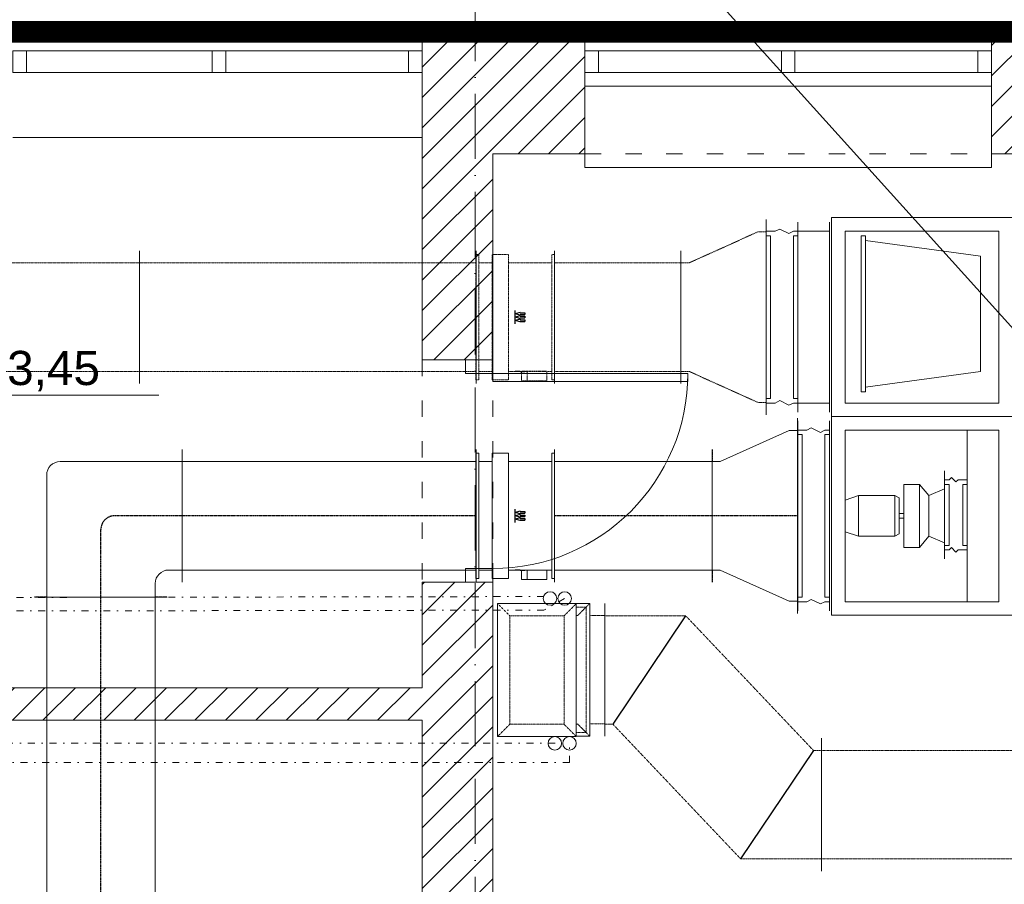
# Model space of a CAD drawing. Header units: millimetres. Extents: x 167773 to 185035, y -114105 to -66770.
# Tile 85 of 114: x 171774 to 172137, y -86460 to -86141. Entities that reach past the tile are written whole.
import ezdxf
from ezdxf.enums import TextEntityAlignment as Align

# ---------------------------------------------------------------- set-up
doc = ezdxf.new("R2010")
doc.units = ezdxf.units.MM
for name, pattern in [('ACAD_ISO03W100', [30, 12, -18]), ('ACAD_ISO10W100', [18, 12, -3, 0, -3]), ('DASHED', [0.75, 0.5, -0.25]), ('PW-WM-SZKOŁA PLASTYCZNA 2018-05-30KN wentylacja kuchni$0$DASHED', [0.75, 0.5, -0.25]), ('PW-WM-SZKOŁA PLASTYCZNA 2018-05-30KN wentylacja kuchni$0$WENT_2', [1.5, 0.5, -1]), ('PW-WM-SZKOŁA PLASTYCZNA 2018-05-30KN wentylacja kuchni$0$WENT_3', [1.6, 0.5, -0.5, 0.1, -0.5])]:
    doc.linetypes.add(name, pattern=pattern)
doc.layers.get('0').update_dxf_attribs({"lineweight": 9})
doc.layers.add('!zakres', color=7, linetype='ACAD_ISO03W100', lineweight=60, true_color=0x8a14ff)
for name, color, linetype, lineweight in [('a-osie', 20, 'ACAD_ISO10W100', 9), ('b-drzwi', 6, 'Continuous', 9), ('b-okna', 6, 'Continuous', 9), ('b-przerywana1', 9, 'ACAD_ISO03W100', 9), ('b-widokowa', 7, 'Continuous', 9), ('b-ściany', 2, 'Continuous', 9), ('h-hatch', 8, 'Continuous', 9), ('i-went_mechaniczna', 100, 'Continuous', 9), ('opis text', 7, 'Continuous', 9), ('PW-WM-SZKOŁA PLASTYCZNA 2018-05-30KN wentylacja kuchni$0$1', 251, 'Continuous', 9), ('PW-WM-SZKOŁA PLASTYCZNA 2018-05-30KN wentylacja kuchni$0$_WENT-KONSTRUKCJA', 251, 'Continuous', 9), ('PW-WM-SZKOŁA PLASTYCZNA 2018-05-30KN wentylacja kuchni$0$_WENT-OPIS', 251, 'Continuous', 9), ('PW-WM-SZKOŁA PLASTYCZNA 2018-05-30KN wentylacja kuchni$0$FLUID-C-2', 251, 'Continuous', 9), ('PW-WM-SZKOŁA PLASTYCZNA 2018-05-30KN wentylacja kuchni$0$FLUID-C-2-HID', 251, 'Continuous', 9), ('PW-WM-SZKOŁA PLASTYCZNA 2018-05-30KN wentylacja kuchni$0$FLUID-N-2', 251, 'Continuous', 9), ('PW-WM-SZKOŁA PLASTYCZNA 2018-05-30KN wentylacja kuchni$0$FLUID-WY-2', 251, 'Continuous', 9), ('PW-WM-SZKOŁA PLASTYCZNA 2018-05-30KN wentylacja kuchni$0$FLUID-WY-2-HID', 251, 'Continuous', 9), ('PW-WM-SZKOŁA PLASTYCZNA 2018-05-30KN wentylacja kuchni$0$FLUID-WY-2-SYM', 251, 'Continuous', 9), ('PW-WM-SZKOŁA PLASTYCZNA 2018-05-30KN wentylacja kuchni$0$TIS_CH_FREON', 251, 'PW-WM-SZKOŁA PLASTYCZNA 2018-05-30KN wentylacja kuchni$0$WENT_3', 9)]:
    doc.layers.add(name, color=color, linetype=linetype, lineweight=lineweight)
doc.styles.add('PPAB_50', font='arial.ttf', dxfattribs={"height": 8})
doc.styles.add('PW-WM-SZKOŁA PLASTYCZNA 2018-05-30KN wentylacja kuchni$0$Standard', font='arial.ttf')
doc.dimstyles.new('PW-WM-SZKOŁA PLASTYCZNA 2018-05-30KN wentylacja kuchni$0$ISO-25', dxfattribs={"dimtxt": 2.5, "dimasz": 2.5, "dimexe": 1.25, "dimexo": 0.625, "dimtad": 1, "dimtxsty": 'PW-WM-SZKOŁA PLASTYCZNA 2018-05-30KN wentylacja kuchni$0$Standard', "dimcen": 2.5, "dimadec": 0, "dimazin": 0, "dimtfac": 1, "dimtmove": 0, "dimatfit": 3, "dimfxl": 1, "dimarcsym": 0})

# ---------------------------------------------------------------- blocks, each defined once
blk = doc.blocks.new('kotapozioma')
for p, q in [((49330.12, 104.43), (49330.12, 134.43)), ((49315.12, 119.43), (49395.12, 119.43))]:
    blk.add_line(p, q)
blk.add_circle((49330.12, 119.43), 10)
at = {"layer": 'opis text', "style": 'PPAB_50'}
for tag, p in [('ZNAK', (49345.12, 119.43)), ('WARTOSC', (49355.12, 119.43))]:
    blk.add_attdef(tag, text='', height=9, dxfattribs=at).set_placement(p, align=Align.BOTTOM_LEFT)
blk = doc.blocks.new('PW-WM-SZKOŁA PLASTYCZNA 2018-05-30KN wentylacja kuchni$0$_None')
blk = doc.blocks.new('*U423')
at = {"color": 0, "linetype": 'ByBlock', "lineweight": -2}
for p, q in [((0, 125, 201), (0, 170, 246)), ((0, 170, -244), (0, 125, -199)), ((0, 170, -245), (0, 169, -244)), ((0, 125, 201), (0, 125, -199)), ((0, 125, -199), (0, -75, -199)), ((0, -75, 201), (0, 125, 201)), ((0, -120, -244), (0, -75, -199)), ((0, -75, -199), (0, -75, 201)), ((0, -120, 246), (0, -75, 201)), ((0, -125, -200), (0, -120, -199.9)), ((0, -125, 200), (0, -120, 200.1)), ((0, -170, 245), (0, -125, 200)), ((0, -170, -245), (0, -125, -200))]:
    blk.add_line(p, q, dxfattribs=at)
at = {"linetype": 'Continuous', "lineweight": -2}
for p, q in [((0, 170, 245), (0, 170, 246)), ((0, 170, -244), (0, 170, 245)), ((0, -120, -244), (0, 170, -244)), ((0, 170, 246), (0, -120, 246)), ((0, 170, -245), (0, 170, -244)), ((0, -170, -245), (0, 170, -245)), ((0, -120, 245), (0, -170, 245)), ((0, -120, 246), (0, -120, -244)), ((0, -170, 245), (0, -170, -245))]:
    blk.add_line(p, q, dxfattribs=at)
blk = doc.blocks.new('*U424')
at = {"color": 0, "linetype": 'ByBlock', "lineweight": -2}
for p, q in [((-157.5, 0, -315), (-127.5, 0, -315)), ((-127.5, 0, -315), (127.5, 0, -200)), ((127.5, 0, -200), (157.5, 0, -200)), ((-157.5, 0, 315), (-127.5, 0, 315)), ((-127.5, 0, 315), (127.5, 0, 200)), ((127.5, 0, 200), (157.5, 0, 200))]:
    blk.add_line(p, q, dxfattribs=at)
at = {"linetype": 'Continuous', "lineweight": -2}
for p, q in [((-157.5, 0, 315), (-157.5, 0, -315)), ((-157.5, 0, -315), (-157.5, 0, -360)), ((-157.5, 0, 360), (-157.5, 0, 315))]:
    blk.add_line(p, q, dxfattribs=at)
at = {"layer": 'PW-WM-SZKOŁA PLASTYCZNA 2018-05-30KN wentylacja kuchni$0$FLUID-WY-2-HID', "linetype": 'PW-WM-SZKOŁA PLASTYCZNA 2018-05-30KN wentylacja kuchni$0$DASHED', "lineweight": -3}
for p, q in [((157.5, 0, -245), (157.5, 0, -200)), ((157.5, 0, 200), (157.5, 0, 245))]:
    blk.add_line(p, q, dxfattribs=at)
at = {"layer": 'PW-WM-SZKOŁA PLASTYCZNA 2018-05-30KN wentylacja kuchni$0$FLUID-WY-2-SYM', "linetype": 'PW-WM-SZKOŁA PLASTYCZNA 2018-05-30KN wentylacja kuchni$0$WENT_3', "lineweight": -3}
for p, q in [((-157.5, 0), (-127.5, 0)), ((-127.5, 0), (127.5, 0)), ((127.5, 0), (157.5, 0))]:
    blk.add_line(p, q, dxfattribs=at)
blk = doc.blocks.new('*U425')
at = {"linetype": 'Continuous', "lineweight": -2}
for p, q in [((-157.5, 0, 360), (-157.5, 0, 315)), ((-157.5, 0, 315), (-157.5, 0, -315)), ((-157.5, 0, -315), (-157.5, 0, -360)), ((157.5, 0, 245), (157.5, 0, 200)), ((157.5, 0, -200), (157.5, 0, -245)), ((157.5, 0, 200), (157.5, 0, -200))]:
    blk.add_line(p, q, dxfattribs=at)
at = {"color": 0, "linetype": 'ByBlock', "lineweight": -2}
for p, q in [((-157.5, 0, -315), (-127.5, 0, -315)), ((-157.5, 0, 315), (-127.5, 0, 315)), ((-127.5, 0, -315), (127.5, 0, -200)), ((-127.5, 0, 315), (127.5, 0, 200)), ((127.5, 0, -200), (157.5, 0, -200)), ((127.5, 0, 200), (157.5, 0, 200))]:
    blk.add_line(p, q, dxfattribs=at)
blk = doc.blocks.new('*U427')
at = {"linetype": 'Continuous', "lineweight": -2}
for p, q in [((-710, 200), (-710, 245)), ((710, 200), (710, 245)), ((-710, -200), (-710, 200)), ((710, -200), (710, 200)), ((-710, -245), (-710, -200)), ((710, -245), (710, -200))]:
    blk.add_line(p, q, dxfattribs=at)
at = {"color": 0, "linetype": 'ByBlock', "lineweight": -2}
for p, q in [((-710, 200), (710, 200)), ((-710, -200), (710, -200))]:
    blk.add_line(p, q, dxfattribs=at)
blk = doc.blocks.new('*U428')
at = {"linetype": 'Continuous', "lineweight": -2}
for p, q in [((400, 697), (400, 742)), ((400, 297), (400, 697)), ((400, 252), (400, 297)), ((-400, 200), (-400, 245)), ((-400, -200), (-400, 200)), ((-400, -245), (-400, -200))]:
    blk.add_line(p, q, dxfattribs=at)
at = {"color": 0, "linetype": 'ByBlock', "lineweight": -2}
for p, q in [((-370, 200), (101.4, 697)), ((101.4, 697), (400, 697)), ((-101.4, -200), (370, 297)), ((370, 297), (400, 297)), ((-399.9, 200), (-370, 200)), ((-400, -200), (-101.4, -200))]:
    blk.add_line(p, q, dxfattribs=at)
at = {"linetype": 'Continuous', "lineweight": -3}
for p, q in [((101.4, 697), (370, 297)), ((-370, 200), (-101.4, -200))]:
    blk.add_line(p, q, dxfattribs=at)
blk = doc.blocks.new('*U440')
at = {"color": 0, "linetype": 'ByBlock', "lineweight": -2}
for p, q in [((-203, 0, -200), (203, 0, -200)), ((203, 0, -200), (232.9, 0, -200)), ((-233, 0, -200), (-203, 0, -200)), ((-203, 0, 200), (-233, 0, 200)), ((203, 0, 200), (-203, 0, 200)), ((232.9, 0, 200), (203, 0, 200))]:
    blk.add_line(p, q, dxfattribs=at)
at = {"linetype": 'Continuous', "lineweight": -2}
for p, q in [((233, 0, -245), (233, 0, 245)), ((-233, 0, 200), (-233, 0, 245)), ((-233, 0, -200), (-233, 0, 200)), ((-233, 0, -245), (-233, 0, -200))]:
    blk.add_line(p, q, dxfattribs=at)
blk = doc.blocks.new('*U395')
at = {"color": 0, "linetype": 'ByBlock', "lineweight": -2}
for p, q in [((-750, 0, -200), (-720, 0, -200)), ((-720, 0, -200), (688.2, 0, -200)), ((688.2, 0, -200), (750, 0, -200)), ((-720, 0, 200), (-750, 0, 200)), ((688.2, 0, 200), (-720, 0, 200)), ((750, 0, 200), (688.2, 0, 200))]:
    blk.add_line(p, q, dxfattribs=at)
at = {"linetype": 'Continuous', "lineweight": -2}
for p, q in [((-750, 0, -245), (-750, 0, -200)), ((-750, 0, -200), (-750, 0, 200)), ((750, 0, -200), (750, 0, 200)), ((750, 0, -245), (750, 0, -200)), ((-750, 0, 200), (-750, 0, 245)), ((750, 0, 200), (750, 0, 245))]:
    blk.add_line(p, q, dxfattribs=at)
at = {"linetype": 'Continuous', "lineweight": -3}
blk.add_line((688.2, 0, 200), (688.2, 0, -200), dxfattribs=at)
blk = doc.blocks.new('*U441')
at = {"color": 0, "linetype": 'ByBlock', "lineweight": -2}
for p, q in [((-290.5, 0, -200), (290.4, 0, -200)), ((290.4, 0, 200), (-290.5, 0, 200))]:
    blk.add_line(p, q, dxfattribs=at)
at = {"linetype": 'Continuous', "lineweight": -2}
for p, q in [((-290.5, 0, -200), (-290.5, 0, 200)), ((-290.5, 0, -245), (-290.5, 0, -200)), ((290.5, 0, -245), (290.5, 0, 245)), ((-290.5, 0, 200), (-290.5, 0, 200)), ((-290.5, 0, 200), (-290.5, 0, 245))]:
    blk.add_line(p, q, dxfattribs=at)
at = {"layer": 'PW-WM-SZKOŁA PLASTYCZNA 2018-05-30KN wentylacja kuchni$0$FLUID-WY-2-SYM', "linetype": 'PW-WM-SZKOŁA PLASTYCZNA 2018-05-30KN wentylacja kuchni$0$WENT_3', "lineweight": -3}
for p in [(-290.5, 0), (290.4, 0)]:
    blk.add_line(p, (290.5, 0), dxfattribs=at)
blk = doc.blocks.new('PW-WM-SZKOŁA PLASTYCZNA 2018-05-30KN wentylacja kuchni$0$C2 nw')
at = {"layer": 'PW-WM-SZKOŁA PLASTYCZNA 2018-05-30KN wentylacja kuchni$0$1'}
for p, q in [((24.1, 36.7), (90.8, 36.7)), ((24.1, 36.7), (24.1, -36.7)), ((90.8, 36.7), (193.3, 36.7)), ((90.8, 36.7), (90.8, -109.2)), ((90.8, 36.7), (90.8, -36.7)), ((193.3, 36.7), (258.3, 36.7)), ((193.3, 36.7), (193.3, -36.7)), ((193.3, 36.7), (193.3, -109.2)), ((258.3, 36.7), (258.3, -36.7)), ((0, -35), (0, 35)), ((11.6, -35), (11.6, 35)), ((11.6, -35), (11.6, 35)), ((23.3, -35), (23.3, 35)), ((259.1, -35), (259.1, 35)), ((270.8, -35), (270.8, 35)), ((270.8, -35), (270.8, 35)), ((282.5, -35), (282.5, 35)), ((0, 31.7), (3.3, 31.7)), ((1.6, 30), (0, 30)), ((1.6, -30), (1.6, 30)), ((3.3, 31.7), (5, 32.5)), ((5, 32.5), (8.3, 30.8)), ((8.3, 30.8), (10, 31.7)), ((10, 31.7), (11.6, 31.7)), ((10, 30), (11.6, 30)), ((10, -30), (10, 30)), ((23.3, 31.7), (11.6, 31.7)), ((29.1, 31.7), (85.8, 31.7)), ((29.1, 31.7), (29.1, -31.7)), ((35, -27.5), (35, 30)), ((35, 30), (36.6, 30)), ((36.6, 30), (36.6, -27.5)), ((85.8, 31.7), (85.8, -31.7)), ((95.8, 31.7), (188.3, 31.7)), ((95.8, 31.7), (95.8, -104.2)), ((107.5, 31.7), (107.5, -104.2)), ((122.5, 31.7), (122.5, -104.2)), ((162.5, 31.7), (162.5, -104.2)), ((177.5, 31.7), (177.5, -104.2)), ((188.3, 31.7), (188.3, -104.2)), ((198.3, 31.7), (253.3, 31.7)), ((198.3, 31.7), (198.3, -31.7)), ((247.5, -27.5), (247.5, 30)), ((247.5, 30), (249.1, 30)), ((249.1, 30), (249.1, -27.5)), ((253.3, 31.7), (253.3, -31.7)), ((270.8, 31.7), (259.1, 31.7)), ((270.8, 31.7), (274.1, 31.7)), ((272.5, 30), (270.8, 30)), ((272.5, -30), (272.5, 30)), ((274.1, 31.7), (275.8, 32.5)), ((275.8, 32.5), (279.1, 30.8)), ((279.1, 30.8), (280.8, 31.7)), ((280.8, 31.7), (282.5, 31.7)), ((280.8, 30), (282.5, 30)), ((280.8, -30), (280.8, 30)), ((36.6, 28.3), (79.1, 22.5)), ((107.5, 27.5), (122.5, 27.5)), ((162.5, 27.5), (177.5, 27.5)), ((249.1, 28.3), (206.6, 22.5)), ((79.1, 22.5), (79.1, -20)), ((107.5, 23.3), (122.5, 23.3)), ((162.5, 23.3), (177.5, 23.3)), ((206.6, 22.5), (206.6, -20)), ((107.5, 19.2), (122.5, 19.2)), ((162.5, 19.2), (177.5, 19.2)), ((107.5, 15), (122.5, 15)), ((162.5, 15), (177.5, 15)), ((107.5, 10.8), (122.5, 10.8)), ((162.5, 10.8), (177.5, 10.8)), ((107.5, 6.7), (122.5, 6.7)), ((162.5, 6.7), (177.5, 6.7)), ((107.5, 2.5), (122.5, 2.5)), ((162.5, 2.5), (177.5, 2.5)), ((107.5, -1.7), (122.5, -1.7)), ((162.5, -1.7), (177.5, -1.7)), ((107.5, -5.8), (122.5, -5.8)), ((162.5, -5.8), (177.5, -5.8)), ((107.5, -10), (122.5, -10)), ((162.5, -10), (177.5, -10)), ((107.5, -14.2), (122.5, -14.2)), ((162.5, -14.2), (177.5, -14.2)), ((79.1, -20), (36.6, -25.8)), ((107.5, -18.3), (122.5, -18.3)), ((162.5, -18.3), (177.5, -18.3)), ((206.6, -20), (249.1, -25.8)), ((107.5, -22.5), (122.5, -22.5)), ((162.5, -22.5), (177.5, -22.5)), ((36.6, -27.5), (35, -27.5)), ((107.5, -26.7), (122.5, -26.7)), ((162.5, -26.7), (177.5, -26.7)), ((249.1, -27.5), (247.5, -27.5)), ((0, -30), (1.6, -30)), ((0, -31.7), (3.3, -31.7)), ((3.3, -31.7), (5, -30.8)), ((5, -30.8), (8.3, -32.5)), ((8.3, -32.5), (10, -31.7)), ((11.6, -30), (10, -30)), ((10, -31.7), (11.6, -31.7)), ((23.3, -31.7), (11.6, -31.7)), ((29.1, -31.7), (85.8, -31.7)), ((107.5, -30.8), (122.5, -30.8)), ((162.5, -30.8), (177.5, -30.8)), ((198.3, -31.7), (253.3, -31.7)), ((270.8, -31.7), (259.1, -31.7)), ((270.8, -30), (272.5, -30)), ((270.8, -31.7), (274.1, -31.7)), ((274.1, -31.7), (275.8, -30.8)), ((275.8, -30.8), (279.1, -32.5)), ((279.1, -32.5), (280.8, -31.7)), ((282.5, -30), (280.8, -30)), ((280.8, -31.7), (282.5, -31.7)), ((107.5, -35), (122.5, -35)), ((162.5, -35), (177.5, -35)), ((11.6, -108.3), (11.6, -38.3)), ((23.3, -108.3), (23.3, -38.3)), ((24.1, -36.7), (90.8, -36.7)), ((24.1, -36.7), (90.8, -36.7)), ((24.1, -36.7), (24.1, -110)), ((90.8, -36.7), (90.8, -110)), ((107.5, -39.2), (122.5, -39.2)), ((162.5, -39.2), (177.5, -39.2)), ((193.3, -36.7), (258.3, -36.7)), ((193.3, -36.7), (260.8, -36.7)), ((193.3, -36.7), (193.3, -110)), ((260.8, -36.7), (295.8, -36.7)), ((260.8, -36.7), (260.8, -110)), ((295.8, -36.7), (295.8, -110)), ((295.8, -108.3), (295.8, -38.3)), ((307.5, -108.3), (307.5, -38.3)), ((11.6, -41.7), (15, -41.7)), ((13.3, -43.3), (11.6, -43.3)), ((13.3, -103.3), (13.3, -43.3)), ((15, -41.7), (16.6, -40.8)), ((16.6, -40.8), (20, -42.5)), ((20, -42.5), (21.6, -41.7)), ((21.6, -41.7), (23.3, -41.7)), ((21.6, -43.3), (23.3, -43.3)), ((21.6, -103.3), (21.6, -43.3)), ((29.1, -41.7), (85.8, -41.7)), ((29.1, -41.7), (29.1, -105)), ((74.1, -41.7), (74.1, -105)), ((85.8, -41.7), (85.8, -105)), ((107.5, -43.3), (122.5, -43.3)), ((162.5, -43.3), (177.5, -43.3)), ((198.3, -41.7), (260.8, -41.7)), ((198.3, -41.7), (198.3, -105)), ((210, -41.7), (210, -105)), ((260.8, -41.7), (290.8, -41.7)), ((271.6, -102.5), (271.6, -43.3)), ((271.6, -43.3), (283.3, -43.3)), ((283.3, -43.3), (283.3, -102.5)), ((290.8, -41.7), (290.8, -105)), ((295.8, -41.7), (299.2, -41.7)), ((297.5, -43.3), (295.8, -43.3)), ((297.5, -103.3), (297.5, -43.3)), ((299.2, -41.7), (300.8, -40.8)), ((300.8, -40.8), (304.2, -42.5)), ((304.2, -42.5), (305.8, -41.7)), ((305.8, -41.7), (307.5, -41.7)), ((305.8, -103.3), (305.8, -43.3)), ((305.8, -43.3), (307.5, -43.3)), ((107.5, -47.5), (122.5, -47.5)), ((162.5, -47.5), (177.5, -47.5)), ((107.5, -51.7), (122.5, -51.7)), ((162.5, -51.7), (177.5, -51.7)), ((65.8, -89.2), (65.8, -56.7)), ((74.1, -89.2), (74.1, -56.7)), ((107.5, -55.8), (122.5, -55.8)), ((162.5, -55.8), (177.5, -55.8)), ((210, -90), (210, -56.7)), ((218.3, -90), (218.3, -56.7)), ((50.8, -85), (50.8, -61.7)), ((56.6, -61.7), (50.8, -61.7)), ((56.6, -85), (56.6, -61.7)), ((60, -65.8), (56.6, -61.7)), ((65.8, -60), (67.5, -60)), ((67.5, -61.7), (65.8, -61.7)), ((67.5, -60), (68.3, -59.2)), ((67.5, -84.2), (67.5, -61.7)), ((68.3, -59.2), (70, -60.8)), ((70, -60.8), (70.8, -60)), ((70.8, -60), (74.1, -60)), ((72.5, -61.7), (74.1, -61.7)), ((72.5, -84.2), (72.5, -61.7)), ((107.5, -60), (122.5, -60)), ((162.5, -60), (177.5, -60)), ((210, -60), (211.6, -60)), ((211.6, -61.7), (210, -61.7)), ((211.6, -60), (212.5, -59.2)), ((211.6, -85), (211.6, -61.7)), ((212.5, -59.2), (214.1, -60.8)), ((214.1, -60.8), (215, -60)), ((215, -60), (218.3, -60)), ((216.6, -61.7), (218.3, -61.7)), ((216.6, -85), (216.6, -61.7)), ((225, -65), (228.3, -60.8)), ((228.3, -85.8), (228.3, -60.8)), ((228.3, -60.8), (235, -60.8)), ((235, -85.8), (235, -60.8)), ((65.8, -63.3), (60, -65.8)), ((107.5, -64.2), (122.5, -64.2)), ((162.5, -64.2), (177.5, -64.2)), ((218.3, -62.5), (225, -65)), ((225, -81.7), (225, -65)), ((236.6, -65.8), (238.3, -65)), ((238.3, -81.7), (238.3, -65)), ((238.3, -65), (252.5, -65)), ((252.5, -81.7), (252.5, -65)), ((252.5, -65), (257.5, -67.5)), ((34.1, -65.8), (29.1, -67.5)), ((29.1, -67.5), (29.1, -79.2)), ((34.1, -80.8), (34.1, -65.8)), ((47.5, -65.8), (34.1, -65.8)), ((47.5, -80.8), (47.5, -65.8)), ((49.1, -66.7), (47.5, -65.8)), ((49.1, -80), (49.1, -66.7)), ((60, -80.8), (60, -65.8)), ((107.5, -68.3), (122.5, -68.3)), ((162.5, -68.3), (177.5, -68.3)), ((236.6, -80.8), (236.6, -65.8)), ((257.5, -67.5), (257.5, -79.2)), ((50.8, -72.5), (49.1, -72.5)), ((107.5, -72.5), (122.5, -72.5)), ((162.5, -72.5), (177.5, -72.5)), ((235, -72.5), (236.6, -72.5)), ((277.5, -69.2), (277.5, -77.5)), ((50.8, -74.2), (49.1, -74.2)), ((235, -74.2), (236.6, -74.2)), ((273.3, -73.3), (281.6, -73.3)), ((29.1, -79.2), (34.1, -80.8)), ((257.5, -79.2), (252.5, -81.7)), ((34.1, -80.8), (47.5, -80.8)), ((47.5, -80.8), (49.1, -80)), ((60, -80.8), (56.6, -85)), ((65.8, -83.3), (60, -80.8)), ((218.3, -84.2), (225, -81.7)), ((225, -81.7), (228.3, -85.8)), ((238.3, -81.7), (236.6, -80.8)), ((252.5, -81.7), (238.3, -81.7)), ((56.6, -85), (50.8, -85)), ((65.8, -84.2), (67.5, -84.2)), ((65.8, -85.8), (67.5, -85.8)), ((67.5, -85.8), (68.3, -85)), ((68.3, -85), (70, -86.7)), ((70, -86.7), (70.8, -85.8)), ((70.8, -85.8), (74.1, -85.8)), ((74.1, -84.2), (72.5, -84.2)), ((210, -85), (211.6, -85)), ((210, -86.7), (211.6, -86.7)), ((211.6, -86.7), (212.5, -85.8)), ((212.5, -85.8), (214.1, -87.5)), ((214.1, -87.5), (215, -86.7)), ((215, -86.7), (218.3, -86.7)), ((218.3, -85), (216.6, -85)), ((228.3, -85.8), (235, -85.8)), ((11.6, -103.3), (13.3, -103.3)), ((11.6, -105), (15, -105)), ((15, -105), (16.6, -104.2)), ((16.6, -104.2), (20, -105.8)), ((20, -105.8), (21.6, -105)), ((23.3, -103.3), (21.6, -103.3)), ((21.6, -105), (23.3, -105)), ((29.1, -105), (85.8, -105)), ((95.8, -104.2), (188.3, -104.2)), ((198.3, -105), (260.8, -105)), ((260.8, -105), (290.8, -105)), ((283.3, -102.5), (271.6, -102.5)), ((295.8, -103.3), (297.5, -103.3)), ((295.8, -105), (299.2, -105)), ((299.2, -105), (300.8, -104.2)), ((300.8, -104.2), (304.2, -105.8)), ((304.2, -105.8), (305.8, -105)), ((307.5, -103.3), (305.8, -103.3)), ((305.8, -105), (307.5, -105)), ((24.1, -110), (90.8, -110)), ((90.8, -109.2), (193.3, -109.2)), ((193.3, -110), (260.8, -110)), ((260.8, -110), (295.8, -110))]:
    blk.add_line(p, q, dxfattribs=at)
blk = doc.blocks.new('*U409')
at = {"linetype": 'Continuous', "lineweight": -2}
for p, q in [((-621, -245), (-621, 245)), ((621, 200), (621, 245)), ((621, -200), (621, 200)), ((621, -245), (621, -200))]:
    blk.add_line(p, q, dxfattribs=at)
at = {"color": 0, "linetype": 'ByBlock', "lineweight": -2}
for p, q in [((-620.8, 200), (621, 200)), ((-620.8, -200), (621, -200))]:
    blk.add_line(p, q, dxfattribs=at)
blk = doc.blocks.new('*U410')
at = {"linetype": 'Continuous', "lineweight": -2}
for p, q in [((-542, -245), (-542, 245)), ((542, 200), (542, 245)), ((542, -200), (542, 200)), ((542, -245), (542, -200))]:
    blk.add_line(p, q, dxfattribs=at)
at = {"color": 0, "linetype": 'ByBlock', "lineweight": -2}
for p, q in [((-541.8, 200), (542, 200)), ((-541.8, -200), (542, -200))]:
    blk.add_line(p, q, dxfattribs=at)
at = {"layer": 'PW-WM-SZKOŁA PLASTYCZNA 2018-05-30KN wentylacja kuchni$0$FLUID-WY-2-SYM', "linetype": 'PW-WM-SZKOŁA PLASTYCZNA 2018-05-30KN wentylacja kuchni$0$WENT_3', "lineweight": -3}
for p, q in [((-542, 0), (542, 0)), ((-542, 0), (-516.3, 0)), ((541.9, 0), (542, 0))]:
    blk.add_line(p, q, dxfattribs=at)
blk = doc.blocks.new('*U411')
at = {"linetype": 'Continuous', "lineweight": -2}
for p, q in [((260, 240), (260, 285)), ((260, -160), (260, 240)), ((260, -205), (260, -160)), ((-285, -260), (-240, -260)), ((-240, -260), (160, -260)), ((160, -260), (205, -260))]:
    blk.add_line(p, q, dxfattribs=at)
at = {"color": 0, "linetype": 'ByBlock', "lineweight": -2}
for p, q in [((-190, 240), (210, 240)), ((210, 240), (240, 240)), ((240, 240), (260, 240)), ((-240, -210), (-240, 190)), ((210, -160), (240, -160)), ((240, -160), (260, -160)), ((-240, -210), (-240, -240)), ((160, -210), (160, -240)), ((-240, -240), (-240, -260)), ((160, -240), (160, -260))]:
    blk.add_line(p, q, dxfattribs=at)
at = {"color": 0, "linetype": 'ByBlock', "lineweight": -2, "extrusion": (0, 0, -1)}
for centre in [(-190, 190), (-190, 190), (-190, 190), (210, -210), (210, -210)]:
    blk.add_ellipse(centre, major_axis=(-50, 0), ratio=1, start_param=0, end_param=1.570796, dxfattribs=at)
at = {"layer": 'PW-WM-SZKOŁA PLASTYCZNA 2018-05-30KN wentylacja kuchni$0$FLUID-WY-2-SYM', "linetype": 'PW-WM-SZKOŁA PLASTYCZNA 2018-05-30KN wentylacja kuchni$0$WENT_3', "lineweight": -3}
for p, q in [((260, 40), (10, 40)), ((-40, -260), (-40, -10)), ((-40, -260), (-40, -259.9))]:
    blk.add_line(p, q, dxfattribs=at)
at = {"layer": 'PW-WM-SZKOŁA PLASTYCZNA 2018-05-30KN wentylacja kuchni$0$FLUID-WY-2-SYM', "linetype": 'PW-WM-SZKOŁA PLASTYCZNA 2018-05-30KN wentylacja kuchni$0$WENT_3', "lineweight": -3, "extrusion": (0, 0, -1)}
blk.add_ellipse((10, -10), major_axis=(-50, 0), ratio=1, start_param=0, end_param=1.570796, dxfattribs=at)
blk = doc.blocks.new('*U407')
at = {"linetype": 'Continuous', "lineweight": -2}
for p, q in [((-750, 245), (-750, 200)), ((-750, 200), (-750, -200)), ((-750, -200), (-750, -245))]:
    blk.add_line(p, q, dxfattribs=at)
at = {"color": 0, "linetype": 'ByBlock', "lineweight": -2}
for p, q in [((750, 200), (-750, 200)), ((-750, -200), (750, -200))]:
    blk.add_line(p, q, dxfattribs=at)
at = {"layer": 'PW-WM-SZKOŁA PLASTYCZNA 2018-05-30KN wentylacja kuchni$0$FLUID-WY-2-HID', "linetype": 'PW-WM-SZKOŁA PLASTYCZNA 2018-05-30KN wentylacja kuchni$0$DASHED', "lineweight": -3}
for p, q in [((750, 200), (750, 245)), ((750, -245), (750, -200))]:
    blk.add_line(p, q, dxfattribs=at)
at = {"layer": 'PW-WM-SZKOŁA PLASTYCZNA 2018-05-30KN wentylacja kuchni$0$FLUID-WY-2-SYM', "linetype": 'PW-WM-SZKOŁA PLASTYCZNA 2018-05-30KN wentylacja kuchni$0$WENT_3', "lineweight": -3}
blk.add_line((-750, 0), (750, 0), dxfattribs=at)
blk = doc.blocks.new('*U413')
at = {"linetype": 'Continuous', "lineweight": -2}
for p, q in [((0, 210, -245), (0, 210, 245)), ((0, -80, 245), (0, -130, 245)), ((0, -185, 200), (0, -185, 245)), ((0, -185, -200), (0, -185, 200)), ((0, -185, -245), (0, -185, -200))]:
    blk.add_line(p, q, dxfattribs=at)
at = {"color": 0, "linetype": 'ByBlock', "lineweight": -2}
for p, q in [((0, -135, 200), (0, -130, 200)), ((0, -135, -200), (0, -130, -200)), ((0, -165, 200), (0, -135, 200)), ((0, -135, -200), (0, -165, -200)), ((0, -165, -200), (0, -185, -200)), ((0, -185, 200), (0, -165, 200))]:
    blk.add_line(p, q, dxfattribs=at)
blk = doc.blocks.new('*U419')
at = {"color": 0, "linetype": 'ByBlock', "lineweight": -2}
for p, q in [((0, -231.5, -156.5), (0, 231.5, -156.5)), ((0, 231.5, -156.5), (0, 200, -125)), ((0, 231.5, -156.5), (0, 231.5, -120)), ((0, -200, -125), (0, -231.5, -156.5)), ((0, -231.5, -120), (0, -231.5, -156.5))]:
    blk.add_line(p, q, dxfattribs=at)
blk = doc.blocks.new('*U420')
at = {"color": 0, "linetype": 'ByBlock', "lineweight": -2}
for p, q in [((-145, -231.5), (-145, 231.5)), ((-145, 231.5), (-135, 231.5)), ((-135, -231.5), (-135, 231.5)), ((25, -231.5), (25, 231.5)), ((25, 231.5), (85, 231.5)), ((85, -231.5), (85, 231.5)), ((135, -231.5), (135, 231.5)), ((135, 231.5), (145, 231.5)), ((145, 200), (145, 231.5)), ((-135, 200), (25, 200)), ((85, 200), (135, 200)), ((145, 200), (145, -200)), ((-116.51, -200), (-135, -200)), ((-43.5, -200), (-116.51, -200)), ((-116.51, -200.01), (-116.51, -235.01)), ((-23.49, -200), (-43.5, -200)), ((-43.5, -235.01), (-43.5, -200.01)), ((25, -200), (-23.49, -200)), ((-23.49, -200.01), (-23.49, -235.01)), ((135, -200), (85, -200)), ((145, -231.5), (145, -200)), ((-135, -231.5), (-145, -231.5)), ((-96.5, -235.01), (-116.5, -235.01)), ((-43.51, -235.01), (-96.5, -235.01)), ((-43.5, -235.01), (-43.51, -235.01)), ((-23.5, -235.01), (-43.5, -235.01)), ((85, -231.5), (25, -231.5)), ((145, -231.5), (135, -231.5))]:
    blk.add_line(p, q, dxfattribs=at)
at = {"linetype": 'Continuous', "lineweight": -3}
for p, q in [((-35, 15.5), (-35, 9.5)), ((-17.5, 15.5), (-35, 15.5)), ((-17.5, 9.5), (-35, 9.5)), ((-35, 3), (-35, -3)), ((-17.5, 3), (-35, 3)), ((-17.5, 17.5), (-17.5, 15.5)), ((-17.5, 17.5), (0, 12.5)), ((-17.5, 7.5), (0, 12.5)), ((-17.5, 7.5), (-17.5, 9.5)), ((-17.5, 5), (-17.5, 3)), ((-17.5, 5), (0, 0)), ((0, -25), (0, 25)), ((-17.5, -3), (-35, -3)), ((-35, -9.5), (-35, -15.5)), ((-17.5, -9.5), (-35, -9.5)), ((-17.5, -15.5), (-35, -15.5)), ((-17.5, -5), (0, 0)), ((-17.5, -5), (-17.5, -3)), ((-17.5, -7.5), (-17.5, -9.5)), ((-17.5, -7.5), (0, -12.5)), ((-17.5, -17.5), (0, -12.5)), ((-17.5, -17.5), (-17.5, -15.5)), ((-17.5, -200), (-35, -200)), ((-17.5, -200), (-35, -200)), ((-17.5, -200), (-35, -200)), ((-17.5, -200), (-35, -200)), ((-17.5, -200), (-35, -200)), ((-17.5, -200), (-35, -200)), ((-17.5, -200), (0, -200)), ((-17.5, -200), (0, -200)), ((-17.5, -200), (0, -200)), ((-17.5, -200), (0, -200)), ((-17.5, -200), (0, -200)), ((-17.5, -200), (0, -200))]:
    blk.add_line(p, q, dxfattribs=at)
at = {"layer": 'PW-WM-SZKOŁA PLASTYCZNA 2018-05-30KN wentylacja kuchni$0$FLUID-C-2-HID', "linetype": 'PW-WM-SZKOŁA PLASTYCZNA 2018-05-30KN wentylacja kuchni$0$WENT_2', "lineweight": -3}
for p, q in [((-116.5, -200.01), (-43.5, -200.01)), ((-43.5, -200.01), (-23.5, -200.01))]:
    blk.add_line(p, q, dxfattribs=at)
blk = doc.blocks.new('*U421')
at = {"color": 0, "linetype": 'ByBlock', "lineweight": -2}
for p, q in [((-145, -231.5), (-145, 231.5)), ((-145, 231.5), (-135, 231.5)), ((-135, -231.5), (-135, 231.5)), ((25, -231.5), (25, 231.5)), ((25, 231.5), (85, 231.5)), ((85, -231.5), (85, 231.5)), ((135, -231.5), (135, 231.5)), ((135, 231.5), (145, 231.5)), ((145, 200), (145, 231.5)), ((-135, 200), (25, 200)), ((85, 200), (135, 200)), ((145, 200), (145, -200)), ((25, -200), (-135, -200)), ((-116.51, -200.01), (-116.51, -235.01)), ((-116.51, -200.01), (-116.5, -200.01)), ((-116.5, -200.01), (-43.5, -200.01)), ((-43.49, -200.01), (-43.5, -200.01)), ((-43.5, -235.01), (-43.5, -200.01)), ((-23.49, -200.01), (-43.49, -200.01)), ((-23.49, -200.01), (-23.49, -235.01)), ((135, -200), (85, -200)), ((145, -231.5), (145, -200)), ((-135, -231.5), (-145, -231.5)), ((-116.51, -235.01), (-116.5, -235.01)), ((-96.5, -235.01), (-116.5, -235.01)), ((-43.5, -235.01), (-96.5, -235.01)), ((-43.49, -235.01), (-43.5, -235.01)), ((-23.5, -235.01), (-43.49, -235.01)), ((85, -231.5), (25, -231.5)), ((145, -231.5), (135, -231.5))]:
    blk.add_line(p, q, dxfattribs=at)
at = {"linetype": 'Continuous', "lineweight": -3}
for p, q in [((-35, 15.5), (-35, 9.5)), ((-17.5, 15.5), (-35, 15.5)), ((-17.5, 9.5), (-35, 9.5)), ((-35, 3), (-35, -3)), ((-17.5, 3), (-35, 3)), ((-17.5, 17.5), (-17.5, 15.5)), ((-17.5, 17.5), (0, 12.5)), ((-17.5, 7.5), (0, 12.5)), ((-17.5, 7.5), (-17.5, 9.5)), ((-17.5, 5), (-17.5, 3)), ((-17.5, 5), (0, 0)), ((0, -25), (0, 25)), ((-17.5, -3), (-35, -3)), ((-35, -9.5), (-35, -15.5)), ((-17.5, -9.5), (-35, -9.5)), ((-17.5, -15.5), (-35, -15.5)), ((-17.5, -5), (0, 0)), ((-17.5, -5), (-17.5, -3)), ((-17.5, -7.5), (-17.5, -9.5)), ((-17.5, -7.5), (0, -12.5)), ((-17.5, -17.5), (0, -12.5)), ((-17.5, -17.5), (-17.5, -15.5)), ((-17.5, -200), (-35, -200)), ((-17.5, -200), (-35, -200)), ((-17.5, -200), (-35, -200)), ((-17.5, -200), (-35, -200)), ((-17.5, -200), (-35, -200)), ((-17.5, -200), (-35, -200)), ((-17.5, -200), (0, -200)), ((-17.5, -200), (0, -200)), ((-17.5, -200), (0, -200)), ((-17.5, -200), (0, -200)), ((-17.5, -200), (0, -200)), ((-17.5, -200), (0, -200))]:
    blk.add_line(p, q, dxfattribs=at)
blk = doc.blocks.new('A$C11FB6EC3')
at = {"layer": 'PW-WM-SZKOŁA PLASTYCZNA 2018-05-30KN wentylacja kuchni$0$TIS_CH_FREON', "ltscale": 5}
for p, q in [((958.86, 691.65), (513.9, 690.93)), ((966.55, 690.94), (958.86, 686.65)), ((958.86, 686.65), (520.79, 685.94)), ((963.03, 637.53), (528.27, 637.53)), ((968.33, 630.43), (968.33, 637.5)), ((968.33, 630.43), (535.15, 630.43))]:
    blk.add_line(p, q, dxfattribs=at)
at = {"layer": 'PW-WM-SZKOŁA PLASTYCZNA 2018-05-30KN wentylacja kuchni$0$TIS_CH_FREON', "linetype": 'Continuous', "ltscale": 5}
for centre in [(961.16, 690.94), (966.55, 690.94), (962.94, 637.5), (968.33, 637.5)]:
    blk.add_circle(centre, 2.5, dxfattribs=at)
at = {"layer": 'PW-WM-SZKOŁA PLASTYCZNA 2018-05-30KN wentylacja kuchni$0$_WENT-KONSTRUKCJA'}
blk.add_blockref('PW-WM-SZKOŁA PLASTYCZNA 2018-05-30KN wentylacja kuchni$0$C2 nw', (1040.92, 794.74), dxfattribs=at)
at = {"layer": 'PW-WM-SZKOŁA PLASTYCZNA 2018-05-30KN wentylacja kuchni$0$FLUID-C-2', "linetype": 'PW-WM-SZKOŁA PLASTYCZNA 2018-05-30KN wentylacja kuchni$0$WENT_2', "extrusion": (-1e-16, 0, -1), "xscale": 0.1, "yscale": 0.1, "zscale": 0.1}
for name, p in [('*U409', (-871.75, 794.74, 75.25)), ('*U420', (-948.33, 794.74, 75.25))]:
    blk.add_blockref(name, p, dxfattribs=at)
at = {"layer": 'PW-WM-SZKOŁA PLASTYCZNA 2018-05-30KN wentylacja kuchni$0$FLUID-C-2', "linetype": 'PW-WM-SZKOŁA PLASTYCZNA 2018-05-30KN wentylacja kuchni$0$WENT_2', "extrusion": (1e-16, 1, 2e-16), "xscale": 0.1, "yscale": 0.1, "zscale": 0.1}
blk.add_blockref('*U395', (-734.65, -75.3, 794.74), dxfattribs=at)
at = {"layer": 'PW-WM-SZKOŁA PLASTYCZNA 2018-05-30KN wentylacja kuchni$0$FLUID-C-2', "linetype": 'PW-WM-SZKOŁA PLASTYCZNA 2018-05-30KN wentylacja kuchni$0$WENT_2', "extrusion": (-1e-16, 1, 2e-16), "xscale": 0.1, "yscale": 0.1, "zscale": 0.1}
blk.add_blockref('*U440', (-986.12, -75.25, 794.74), dxfattribs=at)
at = {"layer": 'PW-WM-SZKOŁA PLASTYCZNA 2018-05-30KN wentylacja kuchni$0$FLUID-C-2', "linetype": 'PW-WM-SZKOŁA PLASTYCZNA 2018-05-30KN wentylacja kuchni$0$WENT_2', "extrusion": (1e-16, -1, -3e-16), "xscale": 0.1, "yscale": 0.1, "zscale": 0.1, "rotation": 180}
blk.add_blockref('*U425', (1025.17, -72, -794.74), dxfattribs=at)
at = {"layer": 'PW-WM-SZKOŁA PLASTYCZNA 2018-05-30KN wentylacja kuchni$0$FLUID-N-2', "linetype": 'PW-WM-SZKOŁA PLASTYCZNA 2018-05-30KN wentylacja kuchni$0$WENT_2', "extrusion": (-1, 2e-16, 3e-16), "xscale": 0.1, "yscale": 0.1, "zscale": 0.1, "rotation": 89.99999999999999}
blk.add_blockref('*U419', (-664.64, -41.3, -958.83), dxfattribs=at)
at = {"layer": 'PW-WM-SZKOŁA PLASTYCZNA 2018-05-30KN wentylacja kuchni$0$FLUID-N-2', "linetype": 'PW-WM-SZKOŁA PLASTYCZNA 2018-05-30KN wentylacja kuchni$0$WENT_2', "extrusion": (-1e-16, 0, -1), "xscale": 0.1, "yscale": 0.1, "zscale": 0.1}
for name, p in [('*U428', (-1021.33, 614.89, 78.3)), ('*U427', (-1132.32, 614.89, 78.25))]:
    blk.add_blockref(name, p, dxfattribs=at)
at = {"layer": 'PW-WM-SZKOŁA PLASTYCZNA 2018-05-30KN wentylacja kuchni$0$FLUID-N-2', "linetype": 'PW-WM-SZKOŁA PLASTYCZNA 2018-05-30KN wentylacja kuchni$0$WENT_2', "extrusion": (-1e-16, -1, -3e-16), "xscale": 0.1, "yscale": 0.1, "zscale": 0.1, "rotation": 89.99999999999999}
blk.add_blockref('*U423', (958.83, -19.8, -664.64), dxfattribs=at)
at = {"layer": 'PW-WM-SZKOŁA PLASTYCZNA 2018-05-30KN wentylacja kuchni$0$FLUID-N-2', "linetype": 'PW-WM-SZKOŁA PLASTYCZNA 2018-05-30KN wentylacja kuchni$0$WENT_2', "extrusion": (2e-16, -1, -3e-16), "xscale": 0.1, "yscale": 0.1, "zscale": 0.1, "rotation": 89.99999999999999}
blk.add_blockref('*U413', (962.83, -74.3, -664.64), dxfattribs=at)
at = {"layer": 'PW-WM-SZKOŁA PLASTYCZNA 2018-05-30KN wentylacja kuchni$0$FLUID-WY-2', "linetype": 'Continuous', "extrusion": (-1e-16, 0, -1), "xscale": 0.1, "yscale": 0.1, "zscale": 0.1, "rotation": 270}
blk.add_blockref('*U411', (-799.46, 717.44, 75.25), dxfattribs=at)
at = {"layer": 'PW-WM-SZKOŁA PLASTYCZNA 2018-05-30KN wentylacja kuchni$0$FLUID-WY-2', "linetype": 'Continuous', "extrusion": (-1e-16, 0, -1), "xscale": 0.1, "yscale": 0.1, "zscale": 0.1}
for name, p in [('*U410', (-879.65, 721.44, 75.25)), ('*U421', (-948.33, 721.44, 75.25))]:
    blk.add_blockref(name, p, dxfattribs=at)
at = {"layer": 'PW-WM-SZKOŁA PLASTYCZNA 2018-05-30KN wentylacja kuchni$0$FLUID-WY-2', "linetype": 'Continuous', "extrusion": (1.30933e-05, 1, 2.91038e-08), "xscale": 0.1, "yscale": 0.1, "zscale": 0.1}
blk.add_blockref('*U441', (-991.86, -75.25, 721.45), dxfattribs=at)
at = {"layer": 'PW-WM-SZKOŁA PLASTYCZNA 2018-05-30KN wentylacja kuchni$0$FLUID-WY-2', "linetype": 'Continuous', "extrusion": (1e-16, -1, -3e-16), "xscale": 0.1, "yscale": 0.1, "zscale": 0.1, "rotation": 180}
blk.add_blockref('*U424', (1036.67, -72, -721.44), dxfattribs=at)
at = {"layer": 'PW-WM-SZKOŁA PLASTYCZNA 2018-05-30KN wentylacja kuchni$0$FLUID-WY-2', "linetype": 'Continuous', "xscale": 0.1, "yscale": 0.1, "zscale": 0.1, "rotation": 90}
blk.add_blockref('*U407', (795.46, 616.44, -75.25), dxfattribs=at)
at = {"layer": 'PW-WM-SZKOŁA PLASTYCZNA 2018-05-30KN wentylacja kuchni$0$_WENT-OPIS'}
blk.add_leader([(1163.42, 755.54), (903.78, 1043.46)], dimstyle='PW-WM-SZKOŁA PLASTYCZNA 2018-05-30KN wentylacja kuchni$0$ISO-25', override={"dimgap": 0.625, "dimtad": 0, "dimldrblk": 'PW-WM-SZKOŁA PLASTYCZNA 2018-05-30KN wentylacja kuchni$0$_None'}, dxfattribs=at)

msp = doc.modelspace()

# ---------------------------------------------------------------- hatches: boundary and pattern name
at = {"layer": 'h-hatch'}
h = msp.add_hatch(dxfattribs=at)
h.set_pattern_fill('ANSI31', color=256, scale=2.5, style=0)
h.paths.add_polyline_path([(171982.44, -86145.89), (171922.44, -86145.89), (171922.44, -86184.89), (171922.44, -86266.89), (171948.44, -86266.89), (171948.44, -86190.89), (171982.44, -86190.89)])
h = msp.add_hatch(dxfattribs=at)
h.set_pattern_fill('ANSI31', color=256, scale=2.5, style=0)
h.paths.add_polyline_path([(172162.44, -86145.89), (172132.44, -86145.89), (172132.44, -86190.89), (172162.44, -86190.89)])
h = msp.add_hatch(dxfattribs=at)
h.set_pattern_fill('ANSI31', color=256, scale=2.5, style=0)
h.paths.add_polyline_path([(172583.44, -86772.89), (171948.44, -86772.89), (171948.44, -86348.89), (171922.44, -86348.89), (171922.44, -86387.89), (171550.44, -86387.89), (171550.44, -86399.89), (171922.44, -86399.89), (171922.44, -86527.39), (171814.44, -86527.39), (171814.44, -86570.39), (171834.44, -86570.39), (171834.44, -86729.39), (171781.44, -86729.39), (171781.44, -86762.89), (171562.44, -86762.89), (171562.44, -86481.89), (171550.44, -86481.89), (171550.44, -86762.89), (171518.44, -86762.89), (171518.44, -86802.89), (171774.44, -86802.89), (171774.44, -86836.89), (171948.44, -86836.89), (171948.44, -86807.89), (172583.44, -86807.89)])
h.paths.add_polyline_path([(171899.94, -86810.39), (171809.94, -86810.39), (171809.94, -86760.39), (171899.94, -86760.39)], flags=16)
h.paths.add_polyline_path([(171906.44, -86734.39), (171879.44, -86734.39), (171879.44, -86707.39), (171906.44, -86707.39)], flags=16)
h.paths.add_polyline_path([(171867.44, -86745.39), (171851.44, -86745.39), (171851.44, -86731.39), (171867.44, -86731.39)], flags=16)
h.paths.add_polyline_path([(171867.44, -86721.39), (171851.44, -86721.39), (171851.44, -86707.39), (171867.44, -86707.39)], flags=16)
h.paths.add_polyline_path([(171906.44, -86682.39), (171856.44, -86682.39), (171856.44, -86632.39), (171906.44, -86632.39)], flags=16)
h.paths.add_polyline_path([(171906.44, -86607.39), (171856.44, -86607.39), (171856.44, -86582.39), (171906.44, -86582.39)], flags=16)
h.paths.add_polyline_path([(171914.44, -86572.39), (171901.44, -86572.39), (171901.44, -86560.39), (171914.44, -86560.39)], flags=16)
h.paths.add_polyline_path([(171888.44, -86569.39), (171874.44, -86569.39), (171874.44, -86542.39), (171888.44, -86542.39)], flags=16)
h.paths.add_polyline_path([(171914.44, -86549.39), (171901.44, -86549.39), (171901.44, -86537.39), (171914.44, -86537.39)], flags=16)
h.paths.add_polyline_path([(171861.44, -86555.39), (171848.44, -86555.39), (171848.44, -86542.39), (171861.44, -86542.39)], flags=16)
h.paths.add_polyline_path([(171835.44, -86555.39), (171822.44, -86555.39), (171822.44, -86542.39), (171835.44, -86542.39)], flags=16)

# ---------------------------------------------------------------- linework, layer by layer
at = {"layer": '!zakres', "linetype": 'DASHED', "ltscale": 60, "const_width": 8, "flags": 128}
msp.add_lwpolyline([(177165.95, -86145.89), (179254.44, -86145.89), (179254.44, -87087.89), (175743.44, -87087.89), (175743.44, -87085.89), (170976.44, -87085.89), (170976.44, -86757.89), (171105.44, -86757.89), (171105.44, -86186.89), (170976.44, -86186.89), (170976.44, -86145.89), (176979.97, -86145.89), (177896.19, -82620.89), (177326.67, -82620.89), (177326.67, -82317.89)], dxfattribs=at)
at = {"layer": 'a-osie', "ltscale": 2}
msp.add_line((171941.94, -87311.89), (171941.94, -86011.89), dxfattribs=at)
at = {"layer": 'b-drzwi'}
for points in [[(171938.44, -86271.89), (171948.44, -86271.89), (171948.44, -86266.89), (171938.44, -86266.89)], [(171948.44, -86271.89), (172020.44, -86271.89), (172020.44, -86274.89), (171948.44, -86274.89)], [(171938.44, -86348.89), (171948.44, -86348.89), (171948.44, -86343.89), (171938.44, -86343.89)]]:
    msp.add_lwpolyline(points, close=True, dxfattribs=at)
msp.add_arc((171948.44, -86271.89), 72, 270, 0, dxfattribs=at)
at = {"layer": 'b-okna'}
for p, q in [((171917.44, -86152.89), (171776.44, -86152.89)), ((172127.44, -86152.89), (171987.44, -86152.89)), ((171776.44, -86160.89), (171917.44, -86160.89)), ((171987.44, -86160.89), (172127.44, -86160.89))]:
    msp.add_line(p, q, dxfattribs=at)
for points in [[(171776.44, -86160.89), (171776.44, -86152.89), (171771.44, -86152.89), (171771.44, -86160.89)], [(171849.94, -86160.89), (171849.94, -86152.89), (171844.94, -86152.89), (171844.94, -86160.89)], [(171922.44, -86160.89), (171922.44, -86152.89), (171917.44, -86152.89), (171917.44, -86160.89)], [(171987.44, -86160.89), (171987.44, -86152.89), (171982.44, -86152.89), (171982.44, -86160.89)], [(172059.94, -86160.89), (172059.94, -86152.89), (172054.94, -86152.89), (172054.94, -86160.89)], [(172132.44, -86160.89), (172132.44, -86152.89), (172127.44, -86152.89), (172127.44, -86160.89)]]:
    msp.add_lwpolyline(points, close=True, dxfattribs=at)
at = {"layer": 'b-przerywana1', "ltscale": 0.5}
for p, q in [((171982.44, -86190.89), (172132.44, -86190.89)), ((171922.44, -86266.89), (171922.44, -86348.89)), ((171948.44, -86266.89), (171948.44, -86348.89))]:
    msp.add_line(p, q, dxfattribs=at)
at = {"layer": 'b-widokowa'}
for p, q in [((171771.44, -86145.89), (171922.44, -86145.89)), ((171982.44, -86145.89), (172132.44, -86145.89)), ((171982.44, -86165.89), (172132.44, -86165.89)), ((171771.44, -86184.89), (171922.44, -86184.89))]:
    msp.add_line(p, q, dxfattribs=at)
msp.add_lwpolyline([(171982.44, -86190.89), (171982.44, -86195.89), (172132.44, -86195.89), (172132.44, -86190.89)], dxfattribs=at)
at = {"layer": 'b-ściany'}
for p, q in [((171922.44, -86145.89), (171982.44, -86145.89)), ((171922.44, -86184.89), (171922.44, -86145.89)), ((171982.44, -86190.89), (171982.44, -86145.89)), ((172132.44, -86190.89), (172132.44, -86145.89)), ((172132.44, -86145.89), (172162.44, -86145.89)), ((171922.44, -86266.89), (171922.44, -86184.89)), ((171948.44, -86190.89), (171982.44, -86190.89)), ((171948.44, -86190.89), (171982.44, -86190.89)), ((171948.44, -86266.89), (171948.44, -86190.89)), ((172132.44, -86190.89), (172162.44, -86190.89)), ((172132.44, -86190.89), (172162.44, -86190.89)), ((171948.44, -86266.89), (171922.44, -86266.89)), ((171922.44, -86348.89), (171948.44, -86348.89)), ((171922.44, -86387.89), (171922.44, -86348.89)), ((171948.44, -86772.89), (171948.44, -86348.89)), ((171550.44, -86387.89), (171922.44, -86387.89)), ((171550.44, -86399.89), (171922.44, -86399.89)), ((171922.44, -86527.39), (171922.44, -86399.89))]:
    msp.add_line(p, q, dxfattribs=at)

# ---------------------------------------------------------------- block references
at = {"layer": 'opis text', "xscale": 1.399999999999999, "yscale": 1.399999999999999, "zscale": 1.399999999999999}
msp.add_blockref('kotapozioma', (102672.14, -86447.19), dxfattribs=at).add_auto_attribs({'WARTOSC': '3,45', 'ZNAK': '-'})

# ---------------------------------------------------------------- next in the draw order: block references
at = {"layer": 'i-went_mechaniczna'}
msp.add_blockref('A$C11FB6EC3', (171008.44, -87045.89), dxfattribs=at)

doc.saveas('drawing.dxf')
